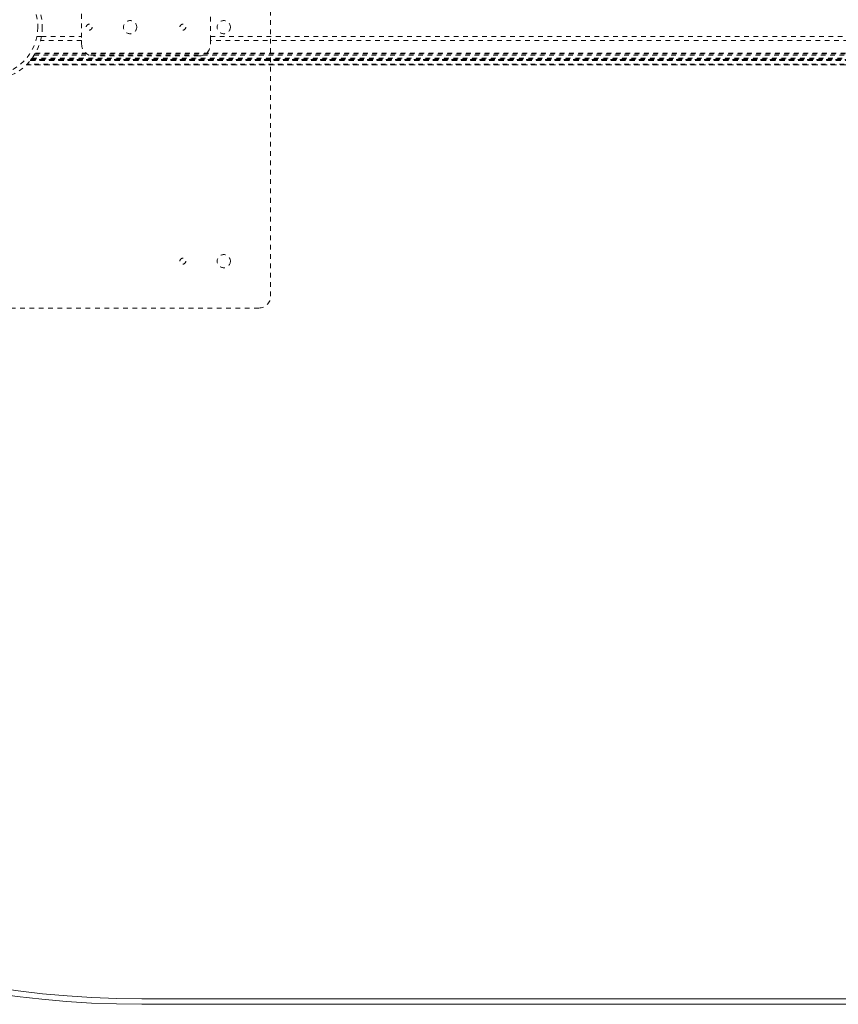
# Model space of a CAD drawing. Header units: inches. Extents: x 25.5 to 109, y 39.4 to 81.2.
# Tile 2 of 6: x 43.8 to 61.3, y 39.4 to 60.5. Entities that reach past the tile are written whole.
import ezdxf

# ---------------------------------------------------------------- set-up
doc = ezdxf.new("R2010")
doc.units = ezdxf.units.IN
doc.header["$MEASUREMENT"] = 0
doc.linetypes.add('SLD-Dashed', pattern=[0.075, 0.05, -0.025])
doc.linetypes.add('SLD-Solid', pattern=[0])

msp = doc.modelspace()

# ---------------------------------------------------------------- linework, layer by layer
at = {"color": 7, "linetype": 'SLD-Dashed', "lineweight": 0}
for p, q in [((49.129, 66.041), (49.129, 54.541)), ((45.094, 60.572), (45.094, 60.009)), ((47.844, 60.009), (47.844, 60.572)), ((44.139, 60.091), (44.236, 60.091)), ((45.094, 60.009), (44.218, 60.009)), ((44.236, 60.093), (45.094, 60.093)), ((45.094, 59.926), (45.094, 60.009)), ((47.844, 60.093), (86.664, 60.093)), ((86.664, 60.009), (47.844, 60.009)), ((47.844, 60.009), (47.844, 59.926)), ((44.001, 59.581), (43.997, 59.576)), ((90.51, 59.576), (43.997, 59.576)), ((43.997, 59.576), (90.51, 59.576)), ((44.001, 59.581), (90.506, 59.581)), ((44.002, 59.582), (90.505, 59.582)), ((44.032, 59.621), (44.004, 59.585)), ((90.503, 59.585), (44.004, 59.585)), ((44.004, 59.585), (90.503, 59.585)), ((90.494, 59.596), (44.014, 59.596)), ((90.49, 59.601), (44.017, 59.601)), ((44.018, 59.602), (90.489, 59.602)), ((44.02, 59.605), (90.487, 59.605)), ((44.037, 59.627), (90.47, 59.627)), ((44.081, 59.692), (44.078, 59.688)), ((44.081, 59.692), (90.426, 59.692)), ((44.097, 59.718), (90.41, 59.718)), ((44.107, 59.736), (90.4, 59.736)), ((47.594, 59.676), (45.344, 59.676)), ((43.913, 59.486), (90.594, 59.486)), ((90.593, 59.486), (43.914, 59.486)), ((43.914, 59.486), (43.915, 59.486)), ((43.915, 59.486), (90.592, 59.486)), ((90.581, 59.498), (43.927, 59.498)), ((48.879, 54.291), (37.379, 54.291))]:
    msp.add_line(p, q, dxfattribs=at)
at = {"color": 7, "linetype": 'SLD-Solid', "lineweight": 15}
for p, q in [((88.129, 39.534), (46.379, 39.534)), ((46.379, 39.534), (88.129, 39.534)), ((88.129, 39.416), (46.379, 39.416))]:
    msp.add_line(p, q, dxfattribs=at)
at = {"color": 7, "linetype": 'SLD-Dashed', "lineweight": 0, "flags": 128}
msp.add_lwpolyline([(44.237, 60.097), (44.236, 60.095), (44.236, 60.093)], dxfattribs=at)
at = {"color": 7, "linetype": 'SLD-Dashed', "lineweight": 0}
for centre, radius in [((43.129, 60.291), 1.125), ((43.129, 60.291), 1.03), ((46.129, 60.291), 0.141), ((48.129, 60.291), 0.141), ((45.254, 60.291), 0.0625), ((47.254, 60.291), 0.0625), ((47.254, 55.291), 0.0625), ((48.129, 55.291), 0.141)]:
    msp.add_circle(centre, radius, dxfattribs=at)
at = {"color": 7, "linetype": 'SLD-Solid', "lineweight": 15}
for radius in [20.875, 20.757, 20.757]:
    msp.add_arc((46.379, 60.291), radius, 90, 270, dxfattribs=at)
at = {"color": 7, "linetype": 'SLD-Dashed', "lineweight": 0}
for centre, radius, start, end in [((45.344, 59.926), 0.25, 180, 270), ((47.594, 59.926), 0.25, 270, 360), ((42.745, 60.593), 1.613, 321.3051, 322.2089), ((43.129, 60.29), 1.124, 322.2613, 329.3855), ((43.131, 60.289), 1.122, 314.3071, 315.1815), ((48.879, 54.541), 0.25, 270, 360)]:
    msp.add_arc(centre, radius, start, end, dxfattribs=at)

doc.saveas('drawing.dxf')
